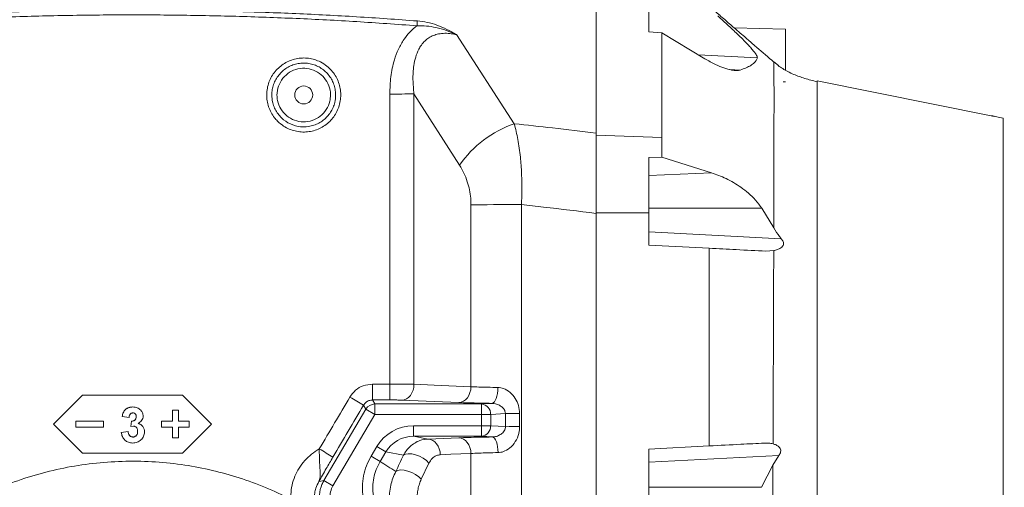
# Model space of a CAD drawing. Header units: millimetres. Extents: x 0 to 16820, y 0 to 11880.
# Tile 110 of 120: x 13657 to 14031, y 8355 to 8533. Entities that reach past the tile are written whole.
import ezdxf

# ---------------------------------------------------------------- set-up
doc = ezdxf.new("R2010")
doc.units = ezdxf.units.MM
doc.header["$LTSCALE"] = 20
doc.linetypes.add('PHANTOM', pattern=[12.7, 6.35, -1.27, 1.27, -1.27, 1.27, -1.27])
doc.styles.add('SLDTEXTSTYLE0', font='TXT', dxfattribs={"width": 0.605})
doc.dimstyles.new('SLDDIMSTYLE0', dxfattribs={"dimtxt": 140, "dimasz": 100, "dimexe": 0, "dimexo": 0.0625, "dimgap": 35, "dimtad": 1, "dimtoh": 1, "dimdec": 0, "dimrnd": 1e-09, "dimzin": 12, "dimdsep": 46, "dimtxsty": 'SLDTEXTSTYLE0', "dimsah": 1, "dimcen": 0.09, "dimadec": 0, "dimazin": 0, "dimtfac": 1, "dimtofl": 0, "dimtmove": 0, "dimatfit": 3, "dimfxl": 0, "dimfrac": 2, "dimtolj": 1, "dimtzin": 12, "dimarcsym": 0})

# ---------------------------------------------------------------- blocks, each defined once
blk = doc.blocks.new('*D18')
at = {"color": 7, "linetype": 'Continuous', "lineweight": 0}
for p, q in [((13699.83, 9477.35), (16388.41, 9477.35)), ((16358.41, 9477.35), (16358.41, 6644.47)), ((13848.53, 6644.47), (16388.41, 6644.47))]:
    blk.add_line(p, q, dxfattribs=at)
for points in [[(16358.41, 9477.35), (16343.41, 9377.35), (16373.41, 9377.35)], [(16358.41, 6644.47), (16373.41, 6744.47), (16343.41, 6744.47)]]:
    blk.add_solid(points, dxfattribs=at)
at = {"color": 7, "linetype": 'Continuous', "lineweight": 0, "insert": (16177.94, 7847.03), "char_height": 140, "attachment_point": 1, "rotation": 90, "style": 'SLDTEXTSTYLE0'}
blk.add_mtext('2833', dxfattribs=at)

msp = doc.modelspace()

# ---------------------------------------------------------------- linework, layer by layer
at = {"color": 7, "linetype": 'Continuous', "lineweight": 0}
for p, q in [((13895.83, 8536.87), (13895.83, 8528.42)), ((13947.83, 8529.47), (13928.28, 8529.98)), ((13947.83, 8529.47), (13947.83, 8513.81)), ((13895.83, 8528.42), (13900.83, 8528.04)), ((13900.83, 8528.04), (13900.83, 8488.34)), ((13917.19, 8518.23), (13900.83, 8528.04)), ((13945.18, 8515.58), (13943.33, 8516.97)), ((13946.88, 8509.44), (13947.83, 8509.47)), ((14025.95, 8496.57), (13959.82, 8509.85)), ((14030.43, 8495.65), (14030.43, 8323.26)), ((13875.83, 8489.18), (13875.83, 8459.69)), ((13900.83, 8480.77), (13895.83, 8480.66)), ((13895.83, 8480.66), (13895.83, 8459.67)), ((13900.83, 8480.77), (13919.66, 8474.93)), ((13875.83, 8459.45), (13875.83, 8341.52)), ((13895.83, 8459.67), (13895.83, 8447.47)), ((13938.76, 8461.47), (13943.34, 8453.96)), ((13895.83, 8447.47), (13918.83, 8446.26)), ((13918.83, 8446.26), (13918.83, 8371.17)), ((13943.31, 8445.33), (13940.28, 8445.14)), ((13680.83, 8390.47), (13669.83, 8379.47)), ((13718.83, 8390.47), (13680.83, 8390.47)), ((13729.83, 8379.47), (13718.83, 8390.47)), ((13699.93, 8385.97), (13699.93, 8385.98)), ((13702.91, 8384.75), (13702.91, 8384.76)), ((13714.96, 8384.73), (13714.96, 8384.72)), ((13717.21, 8384.73), (13714.96, 8384.73)), ((13717.21, 8384.72), (13714.96, 8384.72)), ((13714.96, 8380.59), (13714.96, 8384.72)), ((13717.21, 8384.73), (13717.21, 8384.72)), ((13717.21, 8380.59), (13717.21, 8384.72)), ((13678.33, 8380.61), (13678.33, 8380.59)), ((13688.83, 8380.61), (13678.33, 8380.61)), ((13688.83, 8380.59), (13678.33, 8380.59)), ((13678.33, 8378.34), (13678.33, 8380.59)), ((13688.83, 8380.61), (13688.83, 8380.59)), ((13688.83, 8378.34), (13688.83, 8380.59)), ((13695.87, 8382.37), (13695.87, 8382.39)), ((13698.47, 8381.99), (13695.87, 8382.37)), ((13699.16, 8378.52), (13699.4, 8380.62)), ((13699.16, 8378.5), (13699.4, 8380.6)), ((13699.4, 8380.6), (13699.4, 8380.62)), ((13703.83, 8382.5), (13703.83, 8382.52)), ((13710.83, 8380.61), (13710.83, 8380.59)), ((13714.96, 8380.61), (13710.83, 8380.61)), ((13710.83, 8378.34), (13710.83, 8380.59)), ((13714.96, 8380.59), (13710.83, 8380.59)), ((13721.33, 8380.61), (13717.21, 8380.61)), ((13721.33, 8380.59), (13717.21, 8380.59)), ((13721.33, 8380.61), (13721.33, 8380.59)), ((13721.33, 8378.34), (13721.33, 8380.59)), ((13669.83, 8379.48), (13680.83, 8368.49)), ((13669.83, 8379.47), (13680.83, 8368.47)), ((13678.33, 8378.34), (13688.83, 8378.34)), ((13695.52, 8376.32), (13698.12, 8376.64)), ((13695.52, 8376.3), (13698.12, 8376.62)), ((13695.52, 8376.3), (13695.52, 8376.32)), ((13698.12, 8376.62), (13698.12, 8376.64)), ((13700.19, 8378.7), (13699.16, 8378.5)), ((13699.16, 8378.5), (13699.16, 8378.52)), ((13704.35, 8376.51), (13704.35, 8376.53)), ((13710.83, 8378.34), (13714.96, 8378.34)), ((13714.96, 8374.22), (13714.96, 8378.34)), ((13717.21, 8378.34), (13721.33, 8378.34)), ((13717.21, 8374.22), (13717.21, 8378.34)), ((13718.83, 8368.49), (13729.83, 8379.48)), ((13718.83, 8368.47), (13729.83, 8379.47)), ((13699.94, 8374.54), (13699.94, 8374.56)), ((13714.96, 8374.22), (13717.21, 8374.22)), ((13680.83, 8368.49), (13680.83, 8368.47)), ((13680.83, 8368.49), (13718.83, 8368.49)), ((13680.83, 8368.47), (13718.83, 8368.47)), ((13718.83, 8368.49), (13718.83, 8368.47)), ((13918.83, 8371.17), (13895.83, 8369.97)), ((13895.83, 8369.97), (13895.83, 8338.74)), ((13943.01, 8363.93), (13945.27, 8367.56)), ((13943.01, 8363.93), (13938.73, 8355.47))]:
    msp.add_line(p, q, dxfattribs=at)
at = {"color": 8, "linetype": 'Continuous', "lineweight": 0}
for p, q in [((13822.82, 8527.35), (13844.78, 8493.51)), ((13937.09, 8518.59), (13914.66, 8519.75)), ((13930.6, 8513.93), (13926.51, 8514.14)), ((13797.51, 8394.66), (13797.51, 8504.79)), ((13824.01, 8477.79), (13806.7, 8504.89)), ((13806.7, 8504.89), (13806.7, 8394.58)), ((13900.83, 8488.34), (13875.83, 8489.18)), ((13919.66, 8474.93), (13895.83, 8473.83)), ((13828.34, 8393.68), (13828.34, 8462.72)), ((13847.49, 8462.83), (13847.49, 8326.48)), ((13895.83, 8459.67), (13875.83, 8459.69)), ((13938.76, 8461.47), (13895.83, 8461.47)), ((13895.83, 8452.46), (13946.2, 8449.82)), ((13791, 8388.64), (13791, 8394.66)), ((13791, 8394.66), (13797.51, 8394.66)), ((13797.51, 8388.64), (13797.51, 8394.66)), ((13791, 8388.64), (13791.87, 8387.11)), ((13797.51, 8388.64), (13791, 8388.64)), ((13791.87, 8383.11), (13791.87, 8387.11)), ((13791.87, 8387.11), (13832.36, 8387.11)), ((13823.74, 8387.67), (13802.11, 8388.57)), ((13832.36, 8387.11), (13836.41, 8387.35)), ((13832.36, 8383.11), (13832.36, 8387.11)), ((13772.48, 8358.06), (13788.43, 8385.14)), ((13788.43, 8385.14), (13787.55, 8386.68)), ((13788.43, 8385.14), (13791.87, 8383.11)), ((13841.42, 8383.45), (13835.82, 8383.11)), ((13841.44, 8378.5), (13841.42, 8383.45)), ((13846.78, 8383.49), (13846.8, 8378.54)), ((13791.87, 8383.11), (13775.92, 8356.04)), ((13832.36, 8383.11), (13791.87, 8383.11)), ((13832.36, 8383.11), (13835.82, 8383.11)), ((13832.36, 8378.84), (13832.36, 8383.11)), ((13835.82, 8383.11), (13835.82, 8378.84)), ((13806.55, 8378.84), (13832.36, 8378.84)), ((13806.55, 8378.84), (13806.55, 8374.84)), ((13832.36, 8378.84), (13835.82, 8378.84)), ((13832.36, 8378.84), (13832.36, 8374.84)), ((13835.82, 8378.84), (13841.44, 8378.5)), ((13832.36, 8374.84), (13806.55, 8374.84)), ((13806.55, 8374.84), (13812.09, 8373.79)), ((13812.09, 8373.79), (13823.74, 8374.27)), ((13836.5, 8374.59), (13832.36, 8374.84)), ((13943.05, 8372.44), (13943.05, 8371.98)), ((13790.4, 8367.26), (13792.56, 8370.92)), ((13792.56, 8370.92), (13795.96, 8368.92)), ((13795.96, 8368.92), (13793.8, 8365.26)), ((13802.7, 8367.64), (13795.96, 8368.92)), ((13790.4, 8367.26), (13793.8, 8365.26)), ((13812.39, 8364.69), (13809.48, 8358.51)), ((13828.34, 8320.37), (13828.34, 8368.32)), ((13945.27, 8367.56), (13895.83, 8364.97)), ((13772.48, 8358.06), (13775.92, 8356.04)), ((13938.73, 8355.47), (13895.83, 8355.47))]:
    msp.add_line(p, q, dxfattribs=at)
at = {"color": 8, "linetype": 'Continuous', "lineweight": 0, "flags": 128}
for points in [[(13807.84, 8530.73), (13807.86, 8530.98), (13807.87, 8531.23), (13807.89, 8531.47), (13807.91, 8531.71), (13807.93, 8531.94), (13807.95, 8532.16), (13807.96, 8532.37), (13807.98, 8532.56)], [(13828.34, 8462.72), (13830.2, 8462.74), (13832.27, 8462.77), (13834.52, 8462.79), (13836.92, 8462.8), (13839.45, 8462.82), (13842.08, 8462.83), (13844.77, 8462.83), (13847.49, 8462.83)], [(13802.11, 8388.57), (13802.99, 8388.71), (13803.84, 8389.07), (13804.63, 8389.63), (13805.32, 8390.38), (13805.9, 8391.28), (13806.33, 8392.31), (13806.6, 8393.42), (13806.7, 8394.58)], [(13806.7, 8394.58), (13814.41, 8394.26), (13828.34, 8393.68)], [(13823.74, 8387.67), (13824.63, 8387.81), (13825.48, 8388.17), (13826.27, 8388.73), (13826.96, 8389.48), (13827.53, 8390.38), (13827.96, 8391.41), (13828.23, 8392.53), (13828.34, 8393.68)], [(13836.41, 8387.35), (13836.82, 8387.5), (13837.22, 8387.87), (13837.58, 8388.44), (13837.91, 8389.19), (13838.17, 8390.09), (13838.38, 8391.12), (13838.5, 8392.22), (13838.56, 8393.37)], [(13841.42, 8383.45), (13841.87, 8383.46), (13842.4, 8383.46), (13843.01, 8383.47), (13843.69, 8383.47), (13844.42, 8383.48), (13845.18, 8383.48), (13845.98, 8383.49), (13846.78, 8383.49)], [(13812.09, 8373.79), (13812.97, 8373.65), (13813.82, 8373.3), (13814.6, 8372.74), (13815.3, 8372), (13815.87, 8371.1), (13816.3, 8370.08), (13816.58, 8368.98), (13816.69, 8367.83)], [(13823.74, 8374.27), (13824.62, 8374.14), (13825.47, 8373.78), (13826.25, 8373.22), (13826.95, 8372.48), (13827.52, 8371.59), (13827.95, 8370.57), (13828.23, 8369.46), (13828.34, 8368.32)], [(13836.5, 8374.59), (13836.9, 8374.44), (13837.29, 8374.08), (13837.65, 8373.52), (13837.97, 8372.79), (13838.23, 8371.89), (13838.44, 8370.88), (13838.57, 8369.79), (13838.62, 8368.65)], [(13802.7, 8367.64), (13803.47, 8368.05), (13804.54, 8368.22), (13805.84, 8368.13), (13807.28, 8367.8), (13808.76, 8367.24), (13810.17, 8366.5), (13811.41, 8365.63), (13812.39, 8364.69)], [(13828.34, 8368.32), (13820.63, 8368), (13816.69, 8367.83)], [(13799.79, 8361.46), (13800.55, 8361.87), (13801.63, 8362.04), (13802.93, 8361.95), (13804.37, 8361.62), (13805.84, 8361.06), (13807.25, 8360.32), (13808.49, 8359.45), (13809.48, 8358.51)], [(13770.56, 8357.65), (13771.38, 8357.83), (13772.48, 8358.06)]]:
    msp.add_lwpolyline(points, dxfattribs=at)
at = {"color": 7, "linetype": 'Continuous', "lineweight": 0, "flags": 128}
msp.add_lwpolyline([(14027.43, 8496.26), (14029.17, 8495.91), (14030.43, 8495.65)], dxfattribs=at)
at = {"color": 7, "linetype": 'Continuous', "lineweight": 0}
msp.add_circle((13764.83, 8504.47), 3.4, dxfattribs=at)
at = {"color": 7, "linetype": 'Continuous', "lineweight": 30}
for centre, radius, start, end in [((13699.83, 7139.47), 2337.88, 300, 180), ((12604.83, 7139.47), 1242.88, 23.09425, 81.90575)]:
    msp.add_arc(centre, radius, start, end, dxfattribs=at)
at = {"color": 7, "linetype": 'PHANTOM', "lineweight": 30}
msp.add_arc((13699.83, 7139.47), 1536.4, 353.21587, 126.78413, dxfattribs=at)
at = {"color": 8, "linetype": 'Continuous', "lineweight": 0}
for centre, radius, start, end in [((13798.2, 8856.04), 351.25, 269.8869, 271.3865), ((13858.41, 8453.9), 41.89, 108.9897, 145.2194), ((13588.85, 8058.47), 383.67, 58.8083, 59.706), ((13791.88, 8383.11), 4, 90.0424, 149.4576), ((13831.98, 8383.29), 3.84, 357.3657, 84.4557), ((13831.98, 8378.66), 3.84, 275.5443, 2.6343), ((13848.2, 7902.4), 476.14, 90.1681, 90.8133), ((13674.27, 8203.51), 192.44, 58.1181, 59.9125)]:
    msp.add_arc(centre, radius, start, end, dxfattribs=at)
for centre, major_axis, ratio, start_param, end_param in [((13631.66, 8409.47), (2362.23, 3999.37), 0.030101, 4.720305, 4.725237), ((13636.83, 8406.42), (2362.22, 4005.37), 0.030079, 4.720265, 4.725198), ((13806.65, 8362.83), (15.99, -3.03), 0.982898, 1.761463, 2.802202), ((13806.65, 8362.83), (12.13, -2.3), 0.971911, 1.761463, 2.802202), ((13710.78, 8228.01), (140.99, -83.05), 0.980193, 1.516001, 1.559358), ((19852.37, 16292.12), (6907.5, 10861.92), 0.104121, 2.452273, 2.453102)]:
    msp.add_ellipse(centre, major_axis=major_axis, ratio=ratio, start_param=start_param, end_param=end_param, dxfattribs=at)
at = {"color": 7, "linetype": 'Continuous', "lineweight": 0}
for points, knots in [([(13875.83, 8489.96), (13875.83, 8493.41), (13875.83, 8514.59), (13875.83, 8535.77), (13875.83, 8553.5)], [0, 0, 0, 0, 0.162787, 1, 1, 1, 1]), ([(13935.74, 8523.49), (13935.75, 8523.48), (13935.79, 8523.47), (13935.02, 8524.15), (13933.91, 8525.12), (13932.49, 8526.35), (13930.62, 8527.96), (13927.96, 8530.25), (13924.69, 8533.07), (13920.99, 8536.28), (13918.51, 8538.44), (13917.33, 8539.47)], [0, 0, 0, 0, 0.046674, 0.152435, 0.226447, 0.302565, 0.411213, 0.522838, 0.683508, 0.848676, 1, 1, 1, 1]), ([(13922.09, 8534.47), (13923.45, 8533.23), (13926.16, 8530.76), (13929.49, 8527.61), (13932.03, 8525.11), (13933.71, 8523.37), (13935.06, 8521.87), (13936.26, 8520.42), (13937.05, 8519.22), (13937.08, 8518.77), (13937.09, 8518.59)], [0, 0, 0, 0, 0.20076, 0.40123, 0.510316, 0.619267, 0.703538, 0.78768, 0.91795, 1, 1, 1, 1]), ([(13943.34, 8516.96), (13941.21, 8518.8), (13938.69, 8520.97), (13936.13, 8523.15), (13935.74, 8523.49)], [0, 0, 0, 0, 0.847522, 1, 1, 1, 1]), ([(13930.6, 8513.93), (13930.13, 8513.83), (13929.18, 8513.64), (13927.07, 8513.9), (13924.43, 8514.64), (13921.01, 8516.05), (13918.56, 8517.45), (13917.19, 8518.23)], [0, 0, 0, 0, 0.145103, 0.295601, 0.508819, 0.72779, 1, 1, 1, 1]), ([(13937.09, 8518.59), (13936.98, 8518.26), (13936.77, 8517.59), (13935.92, 8516.62), (13934.64, 8515.67), (13932.92, 8514.76), (13931.37, 8514.2), (13930.6, 8513.93)], [0, 0, 0, 0, 0.196584, 0.394327, 0.595993, 0.799169, 1, 1, 1, 1]), ([(13959.83, 8509.47), (13959.01, 8509.67), (13957.33, 8510.08), (13955.01, 8510.75), (13952.85, 8511.48), (13950.62, 8512.37), (13948.48, 8513.4), (13946.53, 8514.52), (13945.57, 8515.21), (13945.05, 8515.58)], [0, 0, 0, 0, 0.090966, 0.186752, 0.289879, 0.403125, 0.574129, 0.772213, 1, 1, 1, 1]), ([(13959.83, 8509.77), (13959.83, 8509.79), (13959.83, 8509.84), (13959.83, 8509.54), (13959.83, 8509.4)], [0, 0, 0, 0, 0.508175, 1, 1, 1, 1]), ([(14025.95, 8496.57), (14025.95, 8496.57), (14025.93, 8496.57), (14026.07, 8496.54), (14026.36, 8496.48), (14026.77, 8496.39), (14027.15, 8496.31), (14027.38, 8496.27), (14027.43, 8496.26)], [0, 0, 0, 0, 0.083972, 0.291593, 0.50044, 0.713121, 0.930354, 1, 1, 1, 1]), ([(13875.83, 8459.45), (13875.83, 8460.85), (13875.83, 8463.63), (13875.83, 8467.82), (13875.83, 8471.98), (13875.83, 8477.24), (13875.83, 8483.47), (13875.83, 8487.78), (13875.83, 8489.96)], [0, 0, 0, 0, 0.126238, 0.252476, 0.382635, 0.512793, 0.753002, 1, 1, 1, 1]), ([(13900.83, 8488.34), (13900.83, 8487.15), (13900.83, 8484.75), (13900.83, 8482.1), (13900.83, 8480.77)], [0, 0, 0, 0, 0.497486, 1, 1, 1, 1]), ([(13919.66, 8474.93), (13921.51, 8474.26), (13924.32, 8473.25), (13928.06, 8471.22), (13930.91, 8469.39), (13933.73, 8467.2), (13936.49, 8464.62), (13938, 8462.52), (13938.76, 8461.47)], [0, 0, 0, 0, 0.2707241, 0.410387, 0.5500104, 0.6982748, 0.8492692, 1, 1, 1, 1]), ([(13946.2, 8449.82), (13945.98, 8450.1), (13944.93, 8451.41), (13944.04, 8452.83), (13943.34, 8453.96)], [0, 0, 0, 0, 0.211736, 1, 1, 1, 1]), ([(13946.2, 8449.82), (13946.46, 8449.48), (13946.84, 8448.97), (13947.05, 8448.17), (13947, 8447.56), (13946.66, 8446.91), (13945.87, 8446.24), (13944.69, 8445.67), (13943.77, 8445.44), (13943.31, 8445.33)], [0, 0, 0, 0, 0.162198, 0.240891, 0.320039, 0.409849, 0.559092, 0.779069, 1, 1, 1, 1]), ([(13940.28, 8445.14), (13936.56, 8445.33), (13929.47, 8445.7), (13922.26, 8446.08), (13918.83, 8446.26)], [0, 0, 0, 0, 0.523942, 1, 1, 1, 1]), ([(13695.87, 8382.39), (13695.98, 8382.87), (13696.16, 8383.6), (13696.64, 8384.49), (13697.31, 8385.23), (13698.43, 8385.86), (13699.43, 8385.94), (13699.93, 8385.98)], [0, 0, 0, 0, 0.250173, 0.375604, 0.500826, 0.750253, 1, 1, 1, 1]), ([(13695.87, 8382.37), (13695.98, 8382.86), (13696.16, 8383.59), (13696.64, 8384.47), (13697.31, 8385.22), (13698.43, 8385.84), (13699.43, 8385.93), (13699.93, 8385.97)], [0, 0, 0, 0, 0.25023, 0.375681, 0.500908, 0.750308, 1, 1, 1, 1]), ([(13699.95, 8383.72), (13699.84, 8383.71), (13699.63, 8383.7), (13699.34, 8383.58), (13699.08, 8383.4), (13698.79, 8383.09), (13698.56, 8382.61), (13698.5, 8382.19), (13698.47, 8381.99)], [0, 0, 0, 0, 0.12515, 0.250154, 0.371416, 0.500275, 0.749674, 1, 1, 1, 1]), ([(13699.93, 8385.98), (13700.48, 8385.93), (13701.31, 8385.86), (13702.31, 8385.34), (13702.71, 8384.96), (13702.91, 8384.76)], [0, 0, 0, 0, 0.499131, 0.749509, 1, 1, 1, 1]), ([(13699.93, 8385.97), (13700.48, 8385.92), (13701.31, 8385.85), (13702.31, 8385.32), (13702.71, 8384.94), (13702.91, 8384.75)], [0, 0, 0, 0, 0.499094, 0.749478, 1, 1, 1, 1]), ([(13701.23, 8382.28), (13701.22, 8382.46), (13701.21, 8382.73), (13701.07, 8383.07), (13700.92, 8383.3), (13700.72, 8383.49), (13700.41, 8383.68), (13700.13, 8383.7), (13699.95, 8383.72)], [0, 0, 0, 0, 0.250074, 0.376577, 0.500478, 0.62565, 0.750776, 1, 1, 1, 1]), ([(13702.91, 8384.76), (13703.17, 8384.43), (13703.7, 8383.78), (13703.79, 8382.94), (13703.83, 8382.52)], [0, 0, 0, 0, 0.500474, 1, 1, 1, 1]), ([(13702.91, 8384.75), (13703.17, 8384.42), (13703.7, 8383.76), (13703.79, 8382.92), (13703.83, 8382.5)], [0, 0, 0, 0, 0.500441, 1, 1, 1, 1]), ([(13699.4, 8380.62), (13699.64, 8380.62), (13699.99, 8380.63), (13700.44, 8380.8), (13700.73, 8381), (13700.96, 8381.28), (13701.19, 8381.7), (13701.22, 8382.05), (13701.23, 8382.29)], [0, 0, 0, 0, 0.249924, 0.375164, 0.500245, 0.625342, 0.750482, 1, 1, 1, 1]), ([(13699.4, 8380.6), (13699.64, 8380.61), (13699.99, 8380.62), (13700.44, 8380.79), (13700.73, 8380.99), (13700.96, 8381.26), (13701.19, 8381.68), (13701.22, 8382.04), (13701.23, 8382.28)], [0, 0, 0, 0, 0.249866, 0.375085, 0.500156, 0.62526, 0.75042, 1, 1, 1, 1]), ([(13703.83, 8382.5), (13703.81, 8382.2), (13703.75, 8381.6), (13703.31, 8380.78), (13702.77, 8380.25), (13702.28, 8379.89), (13702.02, 8379.74), (13701.89, 8379.67)], [0, 0, 0, 0, 0.249672, 0.499327, 0.749357, 0.874655, 1, 1, 1, 1]), ([(13701.89, 8379.68), (13702.24, 8379.58), (13702.94, 8379.36), (13703.75, 8378.6), (13704.27, 8377.62), (13704.32, 8376.89), (13704.35, 8376.53)], [0, 0, 0, 0, 0.250103, 0.499933, 0.749786, 1, 1, 1, 1]), ([(13701.89, 8379.67), (13702.24, 8379.56), (13702.94, 8379.34), (13703.75, 8378.58), (13704.27, 8377.6), (13704.32, 8376.88), (13704.35, 8376.51)], [0, 0, 0, 0, 0.250047, 0.499859, 0.749736, 1, 1, 1, 1]), ([(13699.89, 8372.29), (13699.34, 8372.34), (13698.52, 8372.4), (13697.53, 8372.89), (13696.66, 8373.55), (13695.82, 8374.68), (13695.62, 8375.76), (13695.52, 8376.3)], [0, 0, 0, 0, 0.2498332, 0.3751414, 0.5005457, 0.7501071, 1, 1, 1, 1]), ([(13698.12, 8376.64), (13698.16, 8376.38), (13698.24, 8375.88), (13698.53, 8375.3), (13698.88, 8374.93), (13699.2, 8374.72), (13699.56, 8374.58), (13699.82, 8374.57), (13699.94, 8374.56)], [0, 0, 0, 0, 0.250172, 0.499571, 0.626826, 0.749778, 0.874798, 1, 1, 1, 1]), ([(13698.12, 8376.62), (13698.16, 8376.37), (13698.24, 8375.87), (13698.53, 8375.28), (13698.88, 8374.91), (13699.2, 8374.7), (13699.56, 8374.56), (13699.82, 8374.55), (13699.94, 8374.54)], [0, 0, 0, 0, 0.2502219, 0.4996501, 0.6269026, 0.7498394, 0.8748318, 1, 1, 1, 1]), ([(13704.35, 8376.51), (13704.29, 8375.94), (13704.2, 8375.08), (13703.6, 8374.09), (13702.85, 8373.24), (13701.61, 8372.44), (13700.46, 8372.34), (13699.89, 8372.29)], [0, 0, 0, 0, 0.2495334, 0.3749442, 0.5004267, 0.750048, 1, 1, 1, 1]), ([(13699.94, 8374.56), (13700.08, 8374.57), (13700.34, 8374.58), (13700.71, 8374.72), (13701.04, 8374.93), (13701.41, 8375.31), (13701.71, 8375.91), (13701.74, 8376.44), (13701.75, 8376.7)], [0, 0, 0, 0, 0.125229, 0.250382, 0.375512, 0.500765, 0.749923, 1, 1, 1, 1]), ([(13699.94, 8374.54), (13700.08, 8374.55), (13700.34, 8374.56), (13700.71, 8374.7), (13701.04, 8374.92), (13701.41, 8375.29), (13701.71, 8375.9), (13701.74, 8376.42), (13701.75, 8376.68)], [0, 0, 0, 0, 0.1251948, 0.2503197, 0.3754326, 0.5006826, 0.7498698, 1, 1, 1, 1]), ([(13701.75, 8376.68), (13701.74, 8376.92), (13701.72, 8377.4), (13701.47, 8377.95), (13701.16, 8378.31), (13700.88, 8378.53), (13700.54, 8378.67), (13700.31, 8378.69), (13700.19, 8378.7)], [0, 0, 0, 0, 0.250274, 0.499556, 0.624734, 0.749845, 0.874778, 1, 1, 1, 1]), ([(13918.83, 8371.17), (13922.85, 8371.38), (13929.93, 8371.75), (13936.83, 8372.11), (13939.81, 8372.27)], [0, 0, 0, 0, 0.56842, 1, 1, 1, 1]), ([(13939.81, 8372.27), (13940.36, 8372.29), (13941.47, 8372.32), (13942.52, 8372.09), (13943.05, 8371.98)], [0, 0, 0, 0, 0.495777, 1, 1, 1, 1]), ([(13943.05, 8371.98), (13943.45, 8371.85), (13944.24, 8371.59), (13945.2, 8370.99), (13945.79, 8370.29), (13946.01, 8369.63), (13945.98, 8368.92), (13945.7, 8368.21), (13945.41, 8367.77), (13945.27, 8367.56)], [0, 0, 0, 0, 0.221545, 0.441605, 0.578531, 0.676596, 0.775091, 0.893087, 1, 1, 1, 1])]:
    msp.add_open_spline(points, degree=3, knots=knots, dxfattribs=at)
at = {"color": 8, "linetype": 'Continuous', "lineweight": 0}
for points, knots in [([(13623.75, 8534.65), (13631.4, 8535.03), (13646.71, 8535.78), (13669.69, 8536.44), (13692.69, 8536.75), (13715.73, 8536.67), (13738.78, 8536.23), (13761.86, 8535.4), (13784.93, 8534.22), (13800.3, 8533.12), (13807.98, 8532.56)], [0, 0, 0, 0, 0.124669, 0.249338, 0.374138, 0.498939, 0.624137, 0.749336, 0.874668, 1, 1, 1, 1]), ([(13807.84, 8530.73), (13800.2, 8531.28), (13784.94, 8532.38), (13762.01, 8533.55), (13739.05, 8534.38), (13716.05, 8534.83), (13693.02, 8534.91), (13669.96, 8534.61), (13646.9, 8533.95), (13631.53, 8533.2), (13623.85, 8532.82)], [0, 0, 0, 0, 0.124669, 0.249337, 0.374137, 0.498938, 0.624136, 0.749335, 0.874668, 1, 1, 1, 1]), ([(13797.51, 8504.79), (13797.58, 8506.99), (13797.72, 8511.37), (13798.92, 8517.11), (13800.7, 8521.88), (13802.68, 8525.44), (13805.07, 8528.41), (13806.86, 8530.01), (13807.82, 8530.72), (13807.84, 8530.73)], [0, 0, 0, 0, 0.227559, 0.454692, 0.604118, 0.753329, 0.875779, 0.998129, 1, 1, 1, 1]), ([(13822.82, 8527.35), (13822.81, 8527.36), (13821.57, 8527.94), (13819.01, 8529), (13815.21, 8530.09), (13811.45, 8530.71), (13809.05, 8530.72), (13807.84, 8530.73)], [0, 0, 0, 0, 0.002493, 0.271487, 0.544222, 0.769645, 1, 1, 1, 1]), ([(13807.98, 8532.56), (13809.23, 8532.42), (13811.77, 8532.12), (13815.55, 8531.01), (13819.26, 8529.42), (13821.64, 8528.07), (13822.81, 8527.36), (13822.82, 8527.35)], [0, 0, 0, 0, 0.230968, 0.468807, 0.730959, 0.997687, 1, 1, 1, 1]), ([(13822.82, 8527.35), (13822.17, 8527.49), (13820.72, 8527.79), (13818.42, 8527.93), (13816.13, 8527.71), (13814.08, 8527.1), (13812.63, 8526.36), (13811.3, 8525.4), (13810.1, 8524.24), (13809.14, 8522.91), (13808.14, 8521.12), (13807.25, 8518.82), (13806.44, 8514.94), (13806.17, 8510.25), (13806.53, 8506.68), (13806.7, 8504.89)], [0, 0, 0, 0, 0.058982, 0.130658, 0.202171, 0.260243, 0.318255, 0.344268, 0.403982, 0.463788, 0.488733, 0.58445, 0.680455, 0.840045, 1, 1, 1, 1]), ([(13754.86, 8494.52), (13754.47, 8494.95), (13753.54, 8495.95), (13752.38, 8497.78), (13751.43, 8499.96), (13750.87, 8502.27), (13750.7, 8504.64), (13750.94, 8507.01), (13751.57, 8509.31), (13752.58, 8511.46), (13753.93, 8513.42), (13755.6, 8515.12), (13757.52, 8516.52), (13759.66, 8517.58), (13761.94, 8518.26), (13764.3, 8518.55), (13766.68, 8518.44), (13769, 8517.93), (13771.39, 8516.97), (13773.56, 8515.56), (13775.42, 8513.78), (13776.84, 8511.88), (13777.92, 8509.75), (13778.63, 8507.48), (13778.94, 8505.12), (13778.86, 8502.74), (13778.37, 8500.41), (13777.51, 8498.2), (13776.28, 8496.16), (13774.73, 8494.35), (13772.89, 8492.84), (13770.83, 8491.65), (13768.59, 8490.83), (13766.25, 8490.38), (13763.88, 8490.35), (13761.52, 8490.7), (13759.27, 8491.46), (13756.96, 8492.66), (13755.61, 8493.85), (13754.86, 8494.52)], [0, 0, 0, 0, 0.019568, 0.046409, 0.07325, 0.100097, 0.126945, 0.153799, 0.180654, 0.207513, 0.234373, 0.261232, 0.28809, 0.314943, 0.341795, 0.368637, 0.39548, 0.422316, 0.449153, 0.482595, 0.509448, 0.536301, 0.56315, 0.589999, 0.616852, 0.643706, 0.670563, 0.697421, 0.724277, 0.751134, 0.777987, 0.80484, 0.831688, 0.858536, 0.885379, 0.912223, 0.939062, 0.965902, 1, 1, 1, 1]), ([(13776.94, 8504.47), (13776.88, 8503.5), (13776.77, 8501.85), (13776, 8499.64), (13775.05, 8497.83), (13773.79, 8496.21), (13772.29, 8494.82), (13770.57, 8493.71), (13768.07, 8492.63), (13764.67, 8492.1), (13760.61, 8492.85), (13757.61, 8494.55), (13755.66, 8496.45), (13754.45, 8498.1), (13753.53, 8499.93), (13752.89, 8502.05), (13752.65, 8504.26), (13752.84, 8506.48), (13753.34, 8508.47), (13754.19, 8510.34), (13755.33, 8512.05), (13756.75, 8513.54), (13758.39, 8514.78), (13760.23, 8515.71), (13762.19, 8516.33), (13764.22, 8516.6), (13766.28, 8516.54), (13768.29, 8516.12), (13770.2, 8515.37), (13771.96, 8514.31), (13773.51, 8512.98), (13774.82, 8511.39), (13775.85, 8509.62), (13776.55, 8507.69), (13776.89, 8505.95), (13776.93, 8504.87), (13776.94, 8504.47)], [0, 0, 0, 0, 0.037975, 0.064847, 0.091719, 0.118548, 0.145377, 0.172166, 0.198955, 0.252292, 0.305612, 0.358952, 0.385742, 0.412531, 0.439362, 0.466193, 0.499689, 0.52661, 0.55353, 0.580475, 0.607421, 0.634378, 0.661334, 0.688276, 0.715217, 0.74213, 0.769042, 0.795932, 0.822822, 0.849708, 0.876594, 0.903491, 0.930388, 0.957296, 0.984204, 1, 1, 1, 1]), ([(13774.99, 8504.46), (13774.98, 8504.79), (13774.92, 8506.27), (13774.19, 8508.84), (13772.2, 8511.68), (13769.39, 8513.72), (13766.06, 8514.7), (13762.59, 8514.53), (13759.37, 8513.21), (13756.76, 8510.9), (13755.07, 8507.86), (13754.55, 8504.85), (13754.86, 8501.86), (13755.98, 8499.03), (13758.26, 8496.4), (13761.28, 8494.68), (13764.69, 8494.05), (13768.13, 8494.59), (13771.19, 8496.23), (13773.53, 8498.8), (13774.81, 8501.7), (13774.94, 8503.65), (13774.99, 8504.46)], [0, 0, 0, 0, 0.015836, 0.069581, 0.123222, 0.176818, 0.230394, 0.284008, 0.337693, 0.39144, 0.445208, 0.498976, 0.532572, 0.586246, 0.639883, 0.693503, 0.747122, 0.80076, 0.854433, 0.908152, 0.961911, 1, 1, 1, 1]), ([(13943.34, 8453.96), (13943.34, 8455.46), (13943.35, 8459.66), (13943.37, 8466.25), (13943.38, 8473.48), (13943.39, 8480.32), (13943.4, 8486.75), (13943.41, 8492.71), (13943.42, 8498.18), (13943.42, 8503.15), (13943.42, 8507.44), (13943.41, 8510.81), (13943.41, 8513.3), (13943.39, 8514.95), (13943.38, 8516), (13943.36, 8516.64), (13943.35, 8516.9), (13943.34, 8516.94), (13943.33, 8516.95)], [0, 0, 0, 0, 0.036248, 0.101351, 0.16649, 0.231641, 0.296767, 0.361901, 0.427026, 0.492172, 0.557289, 0.622425, 0.687543, 0.752667, 0.817791, 0.882917, 0.948034, 1, 1, 1, 1]), ([(13959.83, 8509.4), (13959.83, 8509.3), (13959.83, 8509.01), (13959.83, 8507.81), (13959.83, 8505.84), (13959.83, 8503.19), (13959.83, 8499.94), (13959.83, 8496.09), (13959.83, 8491.66), (13959.83, 8486.69), (13959.83, 8481.21), (13959.83, 8475.25), (13959.83, 8468.86), (13959.83, 8462.08), (13959.83, 8454.95), (13959.83, 8447.52), (13959.83, 8439.83), (13959.83, 8431.95), (13959.83, 8423.92), (13959.83, 8415.79), (13959.83, 8407.62), (13959.83, 8399.46), (13959.83, 8391.37), (13959.83, 8383.39), (13959.83, 8375.59), (13959.83, 8368.02), (13959.83, 8360.72), (13959.83, 8353.74), (13959.83, 8347.13), (13959.83, 8342.39), (13959.83, 8339.87), (13959.83, 8339.3)], [0, 0, 0, 0, 0.01731, 0.053322, 0.089334, 0.125346, 0.161358, 0.19737, 0.233382, 0.269394, 0.305406, 0.341419, 0.377431, 0.413443, 0.449455, 0.485467, 0.521479, 0.557491, 0.593503, 0.629515, 0.665527, 0.701539, 0.737551, 0.773563, 0.809576, 0.845588, 0.8816, 0.917612, 0.953624, 0.989636, 1, 1, 1, 1]), ([(13844.78, 8493.51), (13845.26, 8491.57), (13846.22, 8487.63), (13847.12, 8481.2), (13847.61, 8474.61), (13847.73, 8468.53), (13847.56, 8464.56), (13847.49, 8462.83)], [0, 0, 0, 0, 0.221072, 0.447441, 0.643995, 0.844709, 1, 1, 1, 1]), ([(13844.78, 8493.51), (13849.64, 8492.99), (13860, 8491.9), (13870.34, 8490.63), (13875.83, 8489.96)], [0, 0, 0, 0, 0.468893, 1, 1, 1, 1]), ([(13828.34, 8462.72), (13828.32, 8463.56), (13828.26, 8465.49), (13827.81, 8468.46), (13826.96, 8471.7), (13825.71, 8474.9), (13824.58, 8476.82), (13824.01, 8477.79)], [0, 0, 0, 0, 0.148368, 0.340411, 0.53783, 0.765948, 1, 1, 1, 1]), ([(13875.83, 8459.45), (13869.2, 8460.29), (13859.76, 8461.48), (13850.3, 8462.52), (13847.49, 8462.83)], [0, 0, 0, 0, 0.70279, 1, 1, 1, 1]), ([(13943.05, 8372.44), (13943.06, 8375.12), (13943.08, 8380.63), (13943.12, 8389.17), (13943.15, 8397.96), (13943.18, 8406.83), (13943.22, 8415.71), (13943.25, 8424.54), (13943.28, 8434.37), (13943.3, 8441.1), (13943.31, 8444.98)], [0, 0, 0, 0, 0.113733, 0.233941, 0.354252, 0.474679, 0.595148, 0.715596, 0.835988, 1, 1, 1, 1]), ([(13943.31, 8444.98), (13943.31, 8445.04), (13943.31, 8445.16), (13943.31, 8445.27), (13943.31, 8445.33)], [0, 0, 0, 0, 0.500002, 1, 1, 1, 1]), ([(13782.38, 8389.75), (13783.05, 8390.66), (13784.38, 8392.47), (13787.46, 8394.28), (13789.79, 8394.53), (13791, 8394.66)], [0, 0, 0, 0, 0.324848, 0.649857, 1, 1, 1, 1]), ([(13797.51, 8394.66), (13798.3, 8394.66), (13800.43, 8394.66), (13803.8, 8394.64), (13805.73, 8394.6), (13806.7, 8394.58)], [0, 0, 0, 0, 0.227441, 0.613743, 1, 1, 1, 1]), ([(13828.34, 8393.68), (13829.3, 8393.64), (13831.21, 8393.55), (13834.68, 8393.45), (13837.25, 8393.4), (13838.56, 8393.37)], [0, 0, 0, 0, 0.335098, 0.662795, 1, 1, 1, 1]), ([(13838.56, 8393.37), (13839.27, 8393.29), (13840.93, 8393.08), (13843.29, 8391.58), (13845.23, 8389.3), (13846.52, 8386.53), (13846.7, 8384.52), (13846.78, 8383.49)], [0, 0, 0, 0, 0.157958, 0.3694807, 0.5768961, 0.7841734, 1, 1, 1, 1]), ([(13791, 8388.64), (13790.51, 8388.59), (13789.58, 8388.49), (13788.35, 8387.77), (13787.82, 8387.04), (13787.55, 8386.68)], [0, 0, 0, 0, 0.350096, 0.675005, 1, 1, 1, 1]), ([(13802.11, 8388.57), (13801.62, 8388.59), (13800.65, 8388.62), (13798.97, 8388.64), (13797.91, 8388.64), (13797.51, 8388.64)], [0, 0, 0, 0, 0.386286, 0.772576, 1, 1, 1, 1]), ([(13836.41, 8387.35), (13834.84, 8387.38), (13831.65, 8387.43), (13827.34, 8387.53), (13824.94, 8387.62), (13823.74, 8387.67)], [0, 0, 0, 0, 0.327705, 0.664916, 1, 1, 1, 1]), ([(13841.42, 8383.45), (13841.39, 8383.78), (13841.35, 8384.2), (13841.01, 8384.99), (13840.37, 8385.83), (13839.15, 8386.68), (13837.77, 8387.24), (13836.82, 8387.32), (13836.41, 8387.35)], [0, 0, 0, 0, 0.139746, 0.179322, 0.372064, 0.590159, 0.826375, 1, 1, 1, 1]), ([(13836.5, 8374.59), (13837, 8374.64), (13838.05, 8374.74), (13839.5, 8375.41), (13840.59, 8376.28), (13841.15, 8377.15), (13841.41, 8377.84), (13841.43, 8378.26), (13841.44, 8378.5)], [0, 0, 0, 0, 0.218768, 0.448538, 0.68356, 0.822821, 0.896604, 1, 1, 1, 1]), ([(13846.8, 8378.54), (13846.77, 8377.94), (13846.69, 8376.21), (13845.75, 8373.47), (13843.82, 8370.85), (13841.47, 8369.21), (13839.66, 8368.69), (13838.78, 8368.66), (13838.62, 8368.65)], [0, 0, 0, 0, 0.1259586, 0.3659768, 0.5957379, 0.8023295, 0.965553, 1, 1, 1, 1]), ([(13802.7, 8367.64), (13803.05, 8368.24), (13803.76, 8369.45), (13805.21, 8371.02), (13806.95, 8372.33), (13809.26, 8373.47), (13811.04, 8373.67), (13812.09, 8373.79)], [0, 0, 0, 0, 0.163876, 0.333088, 0.521249, 0.716336, 1, 1, 1, 1]), ([(13823.74, 8374.27), (13824.91, 8374.32), (13827.28, 8374.41), (13831.6, 8374.51), (13834.86, 8374.56), (13836.5, 8374.59)], [0, 0, 0, 0, 0.325828, 0.661099, 1, 1, 1, 1]), ([(13759.91, 8351.01), (13759.93, 8352.19), (13759.97, 8354.55), (13760.78, 8358.01), (13762.13, 8361.29), (13764.01, 8364.31), (13766.39, 8366.95), (13768.69, 8368.82), (13770.23, 8369.72), (13770.74, 8370.02)], [0, 0, 0, 0, 0.153613, 0.307227, 0.460897, 0.61457, 0.768474, 0.92238, 1, 1, 1, 1]), ([(13770.56, 8357.65), (13770.56, 8357.65), (13770.81, 8358.15), (13771.05, 8359.1), (13771.08, 8360.81), (13771, 8362.58), (13770.87, 8364.66), (13770.75, 8367.17), (13770.74, 8369.01), (13770.74, 8370.02)], [0, 0, 0, 0, 0.001468, 0.214861, 0.358156, 0.501385, 0.655966, 0.81048, 1, 1, 1, 1]), ([(13838.62, 8368.65), (13837.3, 8368.62), (13834.71, 8368.57), (13831.22, 8368.46), (13829.31, 8368.36), (13828.34, 8368.32)], [0, 0, 0, 0, 0.3388729, 0.6647119, 1, 1, 1, 1]), ([(13607.02, 8327.61), (13609.72, 8330.11), (13615.11, 8335.11), (13623.95, 8341.74), (13633.29, 8347.69), (13643.17, 8352.85), (13653.5, 8357.18), (13664.16, 8360.65), (13675.05, 8363.21), (13686.13, 8364.82), (13697.32, 8365.5), (13708.53, 8365.25), (13719.48, 8364.07), (13730.09, 8362.03), (13740.33, 8359.18), (13750.33, 8355.58), (13756.72, 8352.53), (13759.91, 8351.01)], [0, 0, 0, 0, 0.066783, 0.133681, 0.200463, 0.268109, 0.335995, 0.40388, 0.471524, 0.539231, 0.60718, 0.675129, 0.742836, 0.807024, 0.871417, 0.935811, 1, 1, 1, 1]), ([(13775.91, 8366.92), (13775.48, 8366.19), (13774.62, 8364.72), (13772.81, 8361.6), (13771.49, 8359.27), (13770.56, 8357.65), (13770.56, 8357.65)], [0, 0, 0, 0, 0.2270265, 0.4593728, 0.9975861, 1, 1, 1, 1]), ([(13794.98, 8337.35), (13794.02, 8338.33), (13792.09, 8340.3), (13789.86, 8343.82), (13788.23, 8347.63), (13787.27, 8351.66), (13787.02, 8355.77), (13787.46, 8359.82), (13788.55, 8363.72), (13789.79, 8366.08), (13790.4, 8367.26)], [0, 0, 0, 0, 0.126411, 0.252816, 0.379289, 0.505752, 0.630963, 0.756165, 0.878084, 1, 1, 1, 1]), ([(13793.8, 8365.26), (13793.28, 8364.27), (13792.25, 8362.31), (13791.35, 8359.05), (13790.99, 8355.68), (13791.21, 8352.24), (13792.02, 8348.88), (13793.4, 8345.69), (13795.27, 8342.75), (13796.89, 8341.11), (13797.7, 8340.28)], [0, 0, 0, 0, 0.121593, 0.243191, 0.368238, 0.493295, 0.619874, 0.746465, 0.873228, 1, 1, 1, 1]), ([(13816.69, 8367.83), (13816.21, 8367.76), (13815.1, 8367.6), (13813.54, 8366.59), (13812.75, 8365.28), (13812.39, 8364.69)], [0, 0, 0, 0, 0.294795, 0.6819, 1, 1, 1, 1]), ([(13802.61, 8337.34), (13801.7, 8338.42), (13800.32, 8340.06), (13798.97, 8342.81), (13798.13, 8345.1), (13797.56, 8347.6), (13797.28, 8350.37), (13797.36, 8353.28), (13797.84, 8356.2), (13798.64, 8358.97), (13799.41, 8360.63), (13799.79, 8361.46)], [0, 0, 0, 0, 0.1800097, 0.2719835, 0.3639337, 0.463344, 0.5627468, 0.6742466, 0.7857864, 0.8928685, 1, 1, 1, 1]), ([(13942.87, 8333.34), (13942.87, 8333.41), (13942.88, 8335.64), (13942.9, 8340.27), (13942.94, 8347.68), (13942.98, 8355.59), (13943, 8361.12), (13943.01, 8363.93)], [0, 0, 0, 0, 0.008252, 0.254109, 0.499893, 0.745737, 1, 1, 1, 1]), ([(13770.56, 8357.65), (13770.15, 8356.83), (13769.44, 8355.43), (13768.93, 8353.2), (13768.91, 8351.85), (13768.89, 8351.17)], [0, 0, 0, 0, 0.402068, 0.696756, 1, 1, 1, 1]), ([(13775.9, 8342.18), (13774.87, 8343.07), (13772.82, 8344.84), (13771.08, 8348.6), (13770.62, 8352.65), (13771.33, 8355.9), (13772.22, 8357.57), (13772.48, 8358.06)], [0, 0, 0, 0, 0.226631, 0.453301, 0.679848, 0.906331, 1, 1, 1, 1]), ([(13809.48, 8358.51), (13809.23, 8357.93), (13808.72, 8356.76), (13808.19, 8354.81), (13807.88, 8352.74), (13807.83, 8350.69), (13808.03, 8348.74), (13808.55, 8346.43), (13809.62, 8343.85), (13810.83, 8342.38), (13811.44, 8341.64)], [0, 0, 0, 0, 0.10924, 0.218378, 0.328459, 0.438443, 0.53563, 0.632837, 0.815391, 1, 1, 1, 1]), ([(13775.92, 8356.04), (13775.75, 8355.71), (13775.15, 8354.59), (13774.68, 8352.43), (13774.99, 8349.73), (13776.15, 8347.22), (13777.52, 8346.04), (13778.2, 8345.45)], [0, 0, 0, 0, 0.093682, 0.320169, 0.546694, 0.77335, 1, 1, 1, 1])]:
    msp.add_open_spline(points, degree=3, knots=knots, dxfattribs=at)

# ---------------------------------------------------------------- dimensions: what is measured, and where the dimension line sits
at = {"color": 7, "linetype": 'Continuous', "lineweight": 0}
dim = msp.add_linear_dim(base=(16358.41, 6644.47), p1=(13699.83, 9477.35), p2=(13848.53, 6644.47), angle=90, dimstyle='SLDDIMSTYLE0', dxfattribs=at)
dim.commit()
dim.dimension.update_dxf_attribs({"geometry": '*D18', "text_midpoint": (16358.41, 8060.91), "dimtype": 160})

doc.saveas('drawing.dxf')
